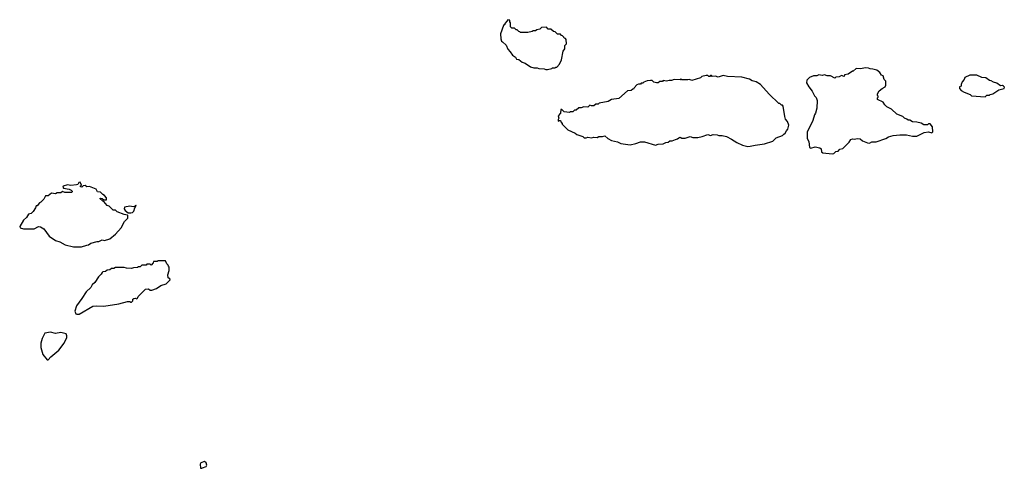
# Model space of a CAD drawing. Extents: x 2323203 to 2567568, y 883585 to 1022917.
# Tile 168 of 256: x 2479950 to 2491602, y 950188 to 955490. Entities that reach past the tile are written whole.
import ezdxf

# ---------------------------------------------------------------- set-up
doc = ezdxf.new("R2010")
doc.units = 0

msp = doc.modelspace()

# ---------------------------------------------------------------- linework, layer by layer
at = {"layer": '0CON10XD'}
for points in [[(2486175, 954900), (2486195, 954902), (2486247, 954913), (2486255, 954920), (2486285, 954920), (2486295, 954930), (2486305, 954930), (2486337, 954963), (2486360, 955015), (2486383, 955117), (2486400, 955145), (2486400, 955185), (2486420, 955205), (2486418, 955258), (2486408, 955268), (2486395, 955270), (2486390, 955285), (2486375, 955300), (2486362, 955302), (2486348, 955318), (2486315, 955320), (2486288, 955348), (2486265, 955350), (2486235, 955380), (2486205, 955380), (2486185, 955400), (2486123, 955397), (2486105, 955380), (2486068, 955372), (2486055, 955360), (2486025, 955360), (2486015, 955350), (2485965, 955340), (2485875, 955340), (2485868, 955348), (2485855, 955350), (2485835, 955370), (2485825, 955370), (2485805, 955390), (2485772, 955392), (2485760, 955405), (2485760, 955455), (2485750, 955465), (2485750, 955485), (2485725, 955490), (2485720, 955475), (2485690, 955445), (2485690, 955435), (2485675, 955420), (2485638, 955325), (2485643, 955265), (2485652, 955235), (2485665, 955230), (2485705, 955190), (2485725, 955140), (2485755, 955110), (2485781, 955071), (2485816, 955046), (2485830, 955025), (2485855, 955020), (2485895, 954990), (2485930, 954975), (2485993, 954933), (2486035, 954922), (2486075, 954922), (2486095, 954912), (2486155, 954910), (2486175, 954900)], [(2489565, 953904), (2489585, 953909), (2489609, 953931), (2489634, 953936), (2489655, 953959), (2489691, 953969), (2489766, 954044), (2489787, 954073), (2489805, 954082), (2489825, 954078), (2489865, 954087), (2489895, 954082), (2489925, 954060), (2489983, 954033), (2490005, 954032), (2490035, 954048), (2490085, 954047), (2490200, 954085), (2490230, 954105), (2490285, 954123), (2490365, 954131), (2490445, 954130), (2490515, 954113), (2490565, 954113), (2490654, 954156), (2490703, 954163), (2490745, 954152), (2490757, 954163), (2490752, 954222), (2490725, 954260), (2490705, 954260), (2490692, 954248), (2490648, 954248), (2490617, 954267), (2490565, 954280), (2490515, 954282), (2490482, 954302), (2490465, 954302), (2490450, 954315), (2490420, 954325), (2490400, 954345), (2490330, 954375), (2490265, 954432), (2490211, 954461), (2490188, 954485), (2490170, 954515), (2490100, 954545), (2490100, 954565), (2490110, 954575), (2490110, 954585), (2490100, 954595), (2490100, 954615), (2490121, 954649), (2490155, 954678), (2490190, 954695), (2490198, 954715), (2490200, 954765), (2490180, 954785), (2490168, 954825), (2490148, 954835), (2490128, 954865), (2490095, 954892), (2490046, 954906), (2490015, 954908), (2489995, 954918), (2489955, 954920), (2489905, 954910), (2489848, 954912), (2489815, 954880), (2489805, 954880), (2489752, 954848), (2489712, 954838), (2489705, 954820), (2489675, 954830), (2489646, 954814), (2489608, 954812), (2489595, 954800), (2489545, 954828), (2489505, 954828), (2489475, 954840), (2489445, 954832), (2489405, 954838), (2489385, 954828), (2489345, 954828), (2489295, 954808), (2489263, 954777), (2489262, 954745), (2489288, 954695), (2489328, 954645), (2489355, 954590), (2489375, 954570), (2489388, 954535), (2489382, 954445), (2489368, 954385), (2489354, 954366), (2489335, 954300), (2489268, 954162), (2489270, 954085), (2489290, 954050), (2489295, 953980), (2489313, 953973), (2489365, 953986), (2489420, 953975), (2489433, 953965), (2489440, 953930), (2489455, 953917), (2489565, 953904)], [(2488565, 953990), (2488595, 953994), (2488655, 954009), (2488765, 954024), (2488864, 954056), (2488902, 954095), (2488975, 954122), (2488995, 954140), (2489005, 954140), (2489023, 954177), (2489040, 954195), (2489052, 954245), (2489037, 954287), (2489013, 954313), (2489003, 954345), (2488985, 954470), (2488975, 954480), (2488965, 954480), (2488945, 954500), (2488935, 954500), (2488821, 954611), (2488716, 954726), (2488667, 954757), (2488618, 954768), (2488587, 954787), (2488495, 954812), (2488325, 954818), (2488275, 954830), (2488215, 954812), (2488185, 954822), (2488145, 954820), (2488135, 954830), (2488125, 954830), (2488115, 954820), (2488105, 954820), (2488095, 954830), (2488075, 954830), (2488023, 954817), (2488005, 954802), (2487905, 954772), (2487875, 954782), (2487855, 954778), (2487785, 954780), (2487775, 954790), (2487765, 954780), (2487695, 954782), (2487665, 954770), (2487635, 954772), (2487605, 954762), (2487565, 954770), (2487555, 954760), (2487525, 954760), (2487507, 954743), (2487485, 954742), (2487455, 954750), (2487435, 954772), (2487415, 954773), (2487375, 954767), (2487335, 954750), (2487325, 954740), (2487305, 954740), (2487295, 954730), (2487273, 954727), (2487255, 954720), (2487220, 954685), (2487215, 954670), (2487205, 954670), (2487187, 954653), (2487142, 954648), (2487042, 954558), (2486955, 954548), (2486915, 954522), (2486807, 954503), (2486795, 954492), (2486768, 954492), (2486745, 954472), (2486715, 954472), (2486695, 954480), (2486672, 954458), (2486625, 954462), (2486595, 954450), (2486565, 954450), (2486535, 954420), (2486515, 954420), (2486495, 954400), (2486465, 954400), (2486455, 954392), (2486395, 954400), (2486365, 954430), (2486355, 954430), (2486350, 954385), (2486322, 954355), (2486330, 954325), (2486322, 954312), (2486322, 954292), (2486335, 954300), (2486348, 954298), (2486352, 954282), (2486370, 954265), (2486370, 954255), (2486435, 954190), (2486525, 954148), (2486545, 954132), (2486615, 954108), (2486630, 954095), (2486655, 954093), (2486675, 954102), (2486715, 954093), (2486745, 954102), (2486785, 954098), (2486805, 954108), (2486845, 954108), (2486875, 954118), (2486910, 954085), (2486955, 954062), (2487025, 954048), (2487065, 954028), (2487147, 954013), (2487175, 954012), (2487243, 954027), (2487295, 954048), (2487345, 954048), (2487475, 954008), (2487505, 954020), (2487565, 954022), (2487595, 954038), (2487625, 954042), (2487645, 954058), (2487672, 954058), (2487710, 954075), (2487735, 954080), (2487750, 954095), (2487765, 954100), (2487785, 954090), (2487825, 954088), (2487885, 954108), (2487915, 954098), (2487975, 954098), (2488025, 954108), (2488095, 954132), (2488125, 954120), (2488155, 954132), (2488205, 954130), (2488225, 954122), (2488263, 954123), (2488315, 954108), (2488375, 954078), (2488435, 954038), (2488505, 954007), (2488565, 953990)], [(2491375, 954580), (2491395, 954600), (2491425, 954600), (2491433, 954607), (2491467, 954613), (2491535, 954660), (2491600, 954675), (2491602, 954692), (2491593, 954703), (2491582, 954712), (2491555, 954710), (2491515, 954738), (2491475, 954750), (2491447, 954767), (2491425, 954770), (2491382, 954802), (2491335, 954808), (2491276, 954836), (2491195, 954833), (2491134, 954806), (2491127, 954783), (2491103, 954757), (2491090, 954725), (2491090, 954705), (2491070, 954695), (2491072, 954675), (2491090, 954655), (2491125, 954632), (2491197, 954607), (2491215, 954590), (2491375, 954580)], [(2480645, 952804), (2480683, 952807), (2480744, 952826), (2480765, 952828), (2480793, 952847), (2480865, 952868), (2480885, 952868), (2480925, 952888), (2480955, 952880), (2481015, 952900), (2481084, 952955), (2481150, 953030), (2481192, 953105), (2481228, 953145), (2481230, 953175), (2481225, 953180), (2481185, 953188), (2481105, 953220), (2481085, 953240), (2481055, 953240), (2481010, 953285), (2480984, 953294), (2480945, 953340), (2480934, 953344), (2480900, 953375), (2480905, 953380), (2480926, 953376), (2480945, 953360), (2480978, 953362), (2480978, 953385), (2480955, 953412), (2480934, 953424), (2480905, 953452), (2480870, 953455), (2480855, 953487), (2480795, 953511), (2480775, 953517), (2480743, 953513), (2480725, 953530), (2480703, 953527), (2480685, 953512), (2480670, 953515), (2480670, 953525), (2480680, 953535), (2480665, 953568), (2480650, 953565), (2480637, 953543), (2480622, 953538), (2480555, 953529), (2480515, 953540), (2480465, 953522), (2480461, 953511), (2480469, 953499), (2480535, 953486), (2480558, 953475), (2480570, 953465), (2480570, 953455), (2480562, 953448), (2480485, 953448), (2480455, 953458), (2480435, 953442), (2480395, 953442), (2480375, 953432), (2480325, 953440), (2480285, 953410), (2480255, 953410), (2480235, 953370), (2480200, 953335), (2480184, 953326), (2480155, 953290), (2480145, 953290), (2480138, 953268), (2480109, 953221), (2480085, 953200), (2480055, 953190), (2480029, 953151), (2479995, 953120), (2479950, 953045), (2479955, 953030), (2479995, 953020), (2480123, 953017), (2480174, 953046), (2480195, 953042), (2480235, 953018), (2480300, 952930), (2480375, 952880), (2480424, 952864), (2480488, 952828), (2480585, 952804), (2480645, 952804)], [(2481264, 953206), (2481285, 953213), (2481300, 953225), (2481312, 953268), (2481330, 953295), (2481323, 953297), (2481308, 953282), (2481293, 953277), (2481255, 953287), (2481190, 953275), (2481188, 953255), (2481198, 953235), (2481235, 953208), (2481264, 953206)], [(2480625, 952008), (2480655, 952010), (2480815, 952102), (2480855, 952108), (2480945, 952102), (2481125, 952131), (2481225, 952160), (2481255, 952160), (2481265, 952150), (2481275, 952152), (2481290, 952165), (2481290, 952185), (2481300, 952195), (2481315, 952198), (2481335, 952190), (2481345, 952200), (2481351, 952219), (2481440, 952305), (2481475, 952310), (2481495, 952292), (2481514, 952294), (2481567, 952313), (2481622, 952348), (2481685, 952366), (2481730, 952415), (2481726, 952426), (2481708, 952438), (2481702, 952475), (2481720, 952525), (2481720, 952565), (2481710, 952575), (2481708, 952588), (2481690, 952605), (2481675, 952640), (2481585, 952640), (2481575, 952630), (2481535, 952630), (2481530, 952615), (2481505, 952590), (2481495, 952600), (2481455, 952600), (2481445, 952590), (2481395, 952590), (2481375, 952570), (2481355, 952570), (2481345, 952560), (2481295, 952558), (2481272, 952548), (2481215, 952552), (2481185, 952562), (2481085, 952560), (2481065, 952550), (2481035, 952550), (2481017, 952533), (2480985, 952530), (2480967, 952513), (2480935, 952510), (2480925, 952500), (2480916, 952484), (2480881, 952449), (2480838, 952385), (2480808, 952355), (2480792, 952325), (2480735, 952272), (2480687, 952195), (2480622, 952108), (2480604, 952045), (2480615, 952012), (2480625, 952008)], [(2480285, 951470), (2480317, 951503), (2480415, 951582), (2480478, 951665), (2480507, 951735), (2480508, 951755), (2480500, 951775), (2480435, 951792), (2480375, 951782), (2480315, 951797), (2480247, 951783), (2480215, 951720), (2480202, 951665), (2480199, 951615), (2480222, 951532), (2480275, 951470), (2480285, 951470)], [(2482105, 950188), (2482115, 950193), (2482155, 950208), (2482166, 950224), (2482155, 950252), (2482135, 950268), (2482095, 950252), (2482084, 950236), (2482090, 950190), (2482105, 950188)]]:
    msp.add_lwpolyline(points, dxfattribs=at)

doc.saveas('drawing.dxf')
